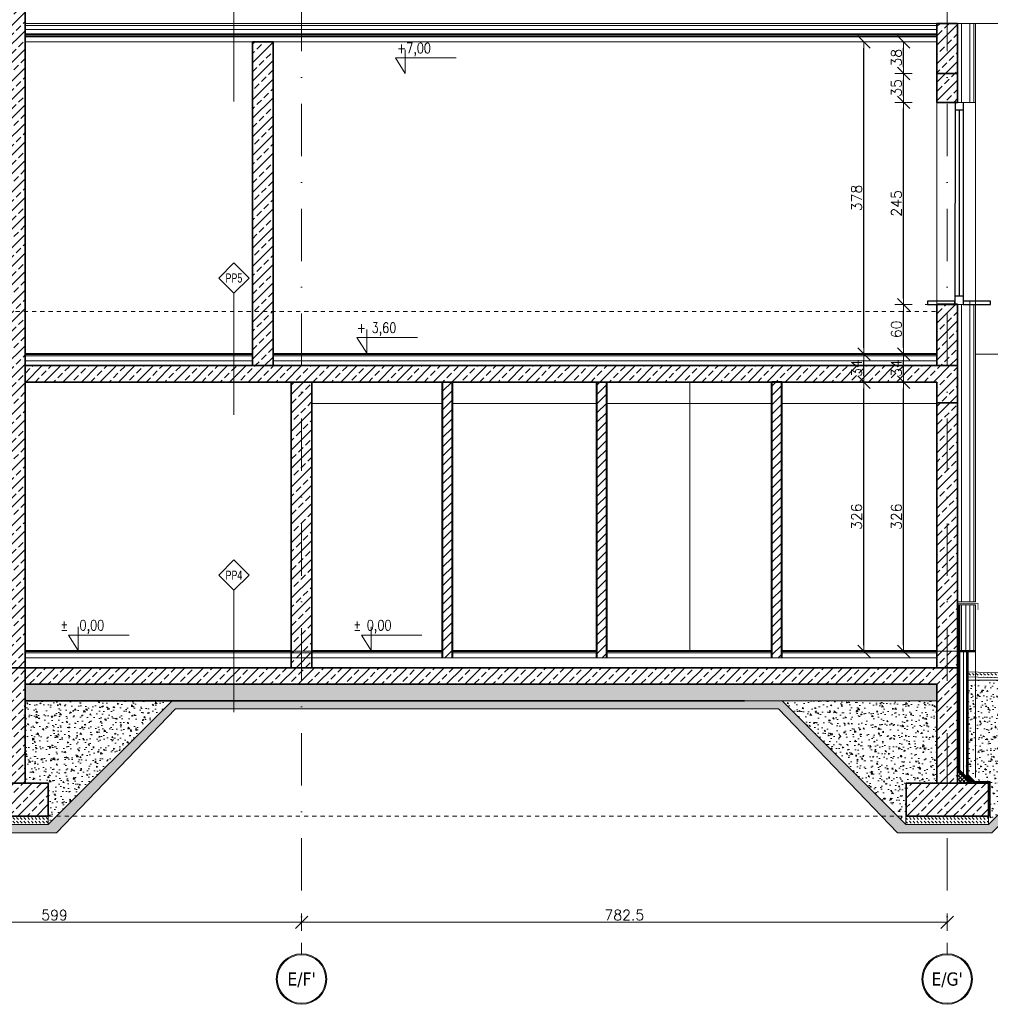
# Model space of a CAD drawing. Header units: millimetres. Extents: x 28291 to 177760, y -399809 to -170937.
# Tile 66 of 256: x 62268 to 63445, y -209435 to -208242. Entities that reach past the tile are written whole.
import ezdxf
from ezdxf.enums import TextEntityAlignment as Align

# ---------------------------------------------------------------- set-up
doc = ezdxf.new("R2010")
doc.units = ezdxf.units.MM
for name, pattern in [('2_3', [1, 0.5, -0.5]), ('CACHE', [9.525, 6.35, -3.175]), ('CARKOVANA', [7.5, 5, -2.5]), ('DASHDOT', [25.4, 12.7, -6.35, 0, -6.35]), ('HIDDEN2', [4.7625, 3.175, -1.5875])]:
    doc.linetypes.add(name, pattern=pattern)
doc.layers.get('0').update_dxf_attribs({"lineweight": 0})
for name, color, linetype, lineweight in [('!! 0_ Istn-widok', 1, 'Continuous', 15), ('!! 0_ Opis', 8, 'Continuous', 13), ('!! 1_ PROJ WARSTWY', 252, 'Continuous', 9), ('!! 1_ proj wyposdażenie', 2, 'Continuous', 5), ('!! 1_ tynk zewn  - nowy', 21, 'Continuous', 20), ('!! 1_hatch projektowane ściany', 4, 'Continuous', 5), ('!! 1_PROJ Sciany', 2, 'Continuous', 40), ('!! 1_PROJ TERMOIZOL', 132, 'Continuous', 5), ('!! 1_PROJ widok', 5, 'Continuous', 9), ('!! 1_PROJ ŻELBET', 1, 'Continuous', 35), ('!! 2 _linia hydroizol', 32, 'Continuous', 9), ('!! 2_ remont Ocieplenie', 4, 'ZIGZAG', 5), ('!! wymiary osi', 250, 'Continuous', 9), ('0-osie-liniA', 14, 'DASHDOT', 5), ('0-osie-tx', 66, 'Continuous', 9), ('0-rzedne-blok', 62, 'Continuous', 13)]:
    doc.layers.add(name, color=color, linetype=linetype, lineweight=lineweight)
for name, color, linetype, lineweight, true_color in [('!! 1_hatch WYKONENE PRACE', 9, 'Continuous', 0, 0x808080), ('!! 1_PROJ SCIANY ZREAL - HATCH', 9, 'Continuous', 0, 0x808080), ('!! 1_PROJ ŚCIANY  - zrealizowane', 9, 'Continuous', 35, 0x808080), ('!! 1_Wyburzenia', 252, 'CARKOVANA', 13, 0x696969), ('!! 1_wydzieleni PPOŻ - nowe', 7, 'Continuous', 50, 0xff531a)]:
    doc.layers.add(name, color=color, linetype=linetype, lineweight=lineweight, true_color=true_color)
doc.layers.add('!! 1_zabudowa GK', color=33, linetype='Continuous')
doc.layers.add('PROJ OKNO', color=3, linetype='CACHE')
doc.styles.add('ARIAL TEEN', font='arial.ttf')
doc.styles.add('DEUTSCH', font='SIMPLEX8')
doc.styles.add('TAHOMA', font='tahoma.ttf')
doc.styles.add('TXT', font='simplex.shx')
doc.linetypes.add('BATTING', pattern='A,0.00254,-2.54,[134,ltypeshp.shx,S=2.54,R=0,X=-2.54,Y=0],-5.08,[134,ltypeshp.shx,S=2.54,R=180,X=2.54,Y=0],-2.54', length=10.16254)
doc.linetypes.add('ZIGZAG', pattern='A,0.00254,-5.08,[131,ltypeshp.shx,S=5.08,R=0,X=-5.08,Y=0],-10.16,[131,ltypeshp.shx,S=5.08,R=180,X=5.08,Y=0],-5.08', length=20.32254)
doc.dimstyles.new('DIM50', dxfattribs={"dimscale": 5, "dimtxt": 2.5, "dimasz": 1.5, "dimexe": 0, "dimexo": 0, "dimgap": 0.5, "dimtad": 1, "dimdec": 4, "dimrnd": 0.5, "dimdsep": 46, "dimtxsty": 'TXT', "dimblk1": 'TICK1', "dimblk2": 'TICK1', "dimsah": 1, "dimcen": 0, "dimse1": 1, "dimse2": 1, "dimclrd": 1, "dimclre": 7, "dimclrt": 9, "dimadec": 0, "dimazin": 0, "dimtfac": 1, "dimtdec": 4, "dimtmove": 2, "dimatfit": 3, "dimldrblk": 'TICK1', "dimfxl": 1, "dimtolj": 1, "dimarcsym": 0})
pattern_1 = [(315, (262312.231, -152149.061), (2.24506403, 2.24506403), []), (45, (262312.231, -152149.061), (-2.24506403, 2.24506403), [])]
pattern_2 = [(315, (263081.2866, -128162.2934), (4.49012806, -8e-16), [3.175, -3.175])]

# ---------------------------------------------------------------- blocks, each defined once
blk = doc.blocks.new('*U80')
h = blk.add_hatch(color=256)
edge = h.paths.add_edge_path()
edge.add_arc((0, 0), 30.6, 0, 360)
edge = h.paths.add_edge_path(flags=17)
edge.add_arc((0, 0), 29.4, 0, 360)
for radius in [30.6, 29.4]:
    blk.add_circle((0, 0), radius)
at = {"style": 'TAHOMA', "flags": 8}
blk.add_attdef('ANSICHTSNUMMER', text='', height=16, dxfattribs=at).set_placement((0, 0), align=Align.MIDDLE_CENTER)
blk = doc.blocks.new('TICK1')
at = {"color": 2}
blk.add_line((-1, -1), (1, 1), dxfattribs=at)
at = {"color": 0}
for p, q in [((0, 0), (-1, 0)), ((0, -1.4), (0, 1.4))]:
    blk.add_line(p, q, dxfattribs=at)
blk = doc.blocks.new('*D3678')
at = {"layer": '!! wymiary osi', "color": 1, "lineweight": -2, "transparency": 16777216}
blk.add_line((62018.6, -216280.7), (62602.6, -216280.7), dxfattribs=at)
at = {"layer": 'DEFPOINTS', "color": 0, "transparency": 16777216}
for p in [(62011.1, -216280.7), (62610.1, -216280.7), (62610.1, -216280.7)]:
    blk.add_point(p, dxfattribs=at)
at = {"layer": '!! wymiary osi', "color": 1, "lineweight": -2, "transparency": 16777216, "xscale": 7.5, "yscale": 7.5, "zscale": 7.5, "rotation": 180}
blk.add_blockref('TICK1', (62011.1, -216280.7), dxfattribs=at)
at = {"layer": '!! wymiary osi', "color": 1, "lineweight": -2, "transparency": 16777216, "xscale": 7.5, "yscale": 7.5, "zscale": 7.5}
blk.add_blockref('TICK1', (62610.1, -216280.7), dxfattribs=at)
at = {"layer": '!! wymiary osi', "color": 9, "transparency": 16777216, "insert": (62310.6, -216271.9), "char_height": 12.5, "attachment_point": 5, "style": 'TXT'}
blk.add_mtext('\\A1;599', dxfattribs=at)
blk = doc.blocks.new('*D3679')
at = {"layer": '!! wymiary osi', "color": 1, "lineweight": -2, "transparency": 16777216}
blk.add_line((62617.6, -216280.7), (63385.1, -216280.7), dxfattribs=at)
at = {"layer": 'DEFPOINTS', "color": 0, "transparency": 16777216}
for p in [(62610.1, -216280.7), (63392.6, -216280.7), (63392.6, -216280.7)]:
    blk.add_point(p, dxfattribs=at)
at = {"layer": '!! wymiary osi', "color": 1, "lineweight": -2, "transparency": 16777216, "xscale": 7.5, "yscale": 7.5, "zscale": 7.5, "rotation": 180}
blk.add_blockref('TICK1', (62610.1, -216280.7), dxfattribs=at)
at = {"layer": '!! wymiary osi', "color": 1, "lineweight": -2, "transparency": 16777216, "xscale": 7.5, "yscale": 7.5, "zscale": 7.5}
blk.add_blockref('TICK1', (63392.6, -216280.7), dxfattribs=at)
at = {"layer": '!! wymiary osi', "color": 9, "transparency": 16777216, "insert": (63001.3, -216271.9), "char_height": 12.5, "attachment_point": 5, "style": 'TXT'}
blk.add_mtext('\\A1;782.5', dxfattribs=at)
blk = doc.blocks.new('D_kota')
for p, q in [((8.66, 0), (8.66, 23.02)), ((-0.76, 15), (8.66, 15)), ((8.66, 0), (-0.76, 15))]:
    blk.add_line(p, q)
blk.add_lwpolyline([(-0.76, 15), (57.9, 15)])
at = {"style": 'DEUTSCH', "width": 0.8}
blk.add_attdef('POZ.ARCH', (7.32, 19.66), '', height=10, dxfattribs=at)
blk = doc.blocks.new('*D3609')
at = {"layer": '!! wymiary osi', "color": 1, "lineweight": -2, "transparency": 16777216}
blk.add_line((63339.7, -208999.5), (63339.7, -208688.5), dxfattribs=at)
at = {"layer": 'DEFPOINTS', "color": 0, "transparency": 16777216}
for p in [(63339.7, -208681), (63380.1, -208681), (63380.1, -209007)]:
    blk.add_point(p, dxfattribs=at)
at = {"layer": '!! wymiary osi', "color": 1, "lineweight": -2, "transparency": 16777216, "xscale": 7.5, "yscale": 7.5, "zscale": 7.5}
for p, rotation in [((63339.7, -208681), 90), ((63339.7, -209007), 270)]:
    blk.add_blockref('TICK1', p, dxfattribs=dict(at, rotation=rotation))
at = {"layer": '!! wymiary osi', "color": 9, "transparency": 16777216, "insert": (63331, -208844), "char_height": 12.5, "attachment_point": 5, "rotation": 90, "style": 'TXT'}
blk.add_mtext('\\A1;326', dxfattribs=at)
blk = doc.blocks.new('*D3610')
at = {"layer": '!! wymiary osi', "color": 1, "lineweight": -2, "transparency": 16777216}
blk.add_line((63339.7, -208673.5), (63339.7, -208654.5), dxfattribs=at)
at = {"layer": 'DEFPOINTS', "color": 0, "transparency": 16777216}
for p in [(63339.7, -208647), (63380.1, -208647), (63380.1, -208681)]:
    blk.add_point(p, dxfattribs=at)
at = {"layer": '!! wymiary osi', "color": 1, "lineweight": -2, "transparency": 16777216, "xscale": 7.5, "yscale": 7.5, "zscale": 7.5}
for p, rotation in [((63339.7, -208647), 90), ((63339.7, -208681), 270)]:
    blk.add_blockref('TICK1', p, dxfattribs=dict(at, rotation=rotation))
at = {"layer": '!! wymiary osi', "color": 9, "transparency": 16777216, "insert": (63331, -208664), "char_height": 12.5, "attachment_point": 5, "rotation": 90, "style": 'TXT'}
blk.add_mtext('\\A1;34', dxfattribs=at)
blk = doc.blocks.new('*D3611')
at = {"layer": '!! wymiary osi', "color": 1, "lineweight": -2, "transparency": 16777216}
blk.add_line((63339.7, -208639.5), (63339.7, -208594.5), dxfattribs=at)
at = {"layer": 'DEFPOINTS', "color": 0, "transparency": 16777216}
for p in [(63339.7, -208587), (63380.1, -208587), (63380.1, -208647)]:
    blk.add_point(p, dxfattribs=at)
at = {"layer": '!! wymiary osi', "color": 1, "lineweight": -2, "transparency": 16777216, "xscale": 7.5, "yscale": 7.5, "zscale": 7.5}
for p, rotation in [((63339.7, -208587), 90), ((63339.7, -208647), 270)]:
    blk.add_blockref('TICK1', p, dxfattribs=dict(at, rotation=rotation))
at = {"layer": '!! wymiary osi', "color": 9, "transparency": 16777216, "insert": (63331, -208617), "char_height": 12.5, "attachment_point": 5, "rotation": 90, "style": 'TXT'}
blk.add_mtext('\\A1;60', dxfattribs=at)
blk = doc.blocks.new('*D3612')
at = {"layer": '!! wymiary osi', "color": 1, "lineweight": -2, "transparency": 16777216}
blk.add_line((63339.7, -208579.5), (63339.7, -208349.5), dxfattribs=at)
at = {"layer": 'DEFPOINTS', "color": 0, "transparency": 16777216}
for p in [(63339.7, -208342), (63380.1, -208342), (63380.1, -208587)]:
    blk.add_point(p, dxfattribs=at)
at = {"layer": '!! wymiary osi', "color": 1, "lineweight": -2, "transparency": 16777216, "xscale": 7.5, "yscale": 7.5, "zscale": 7.5}
for p, rotation in [((63339.7, -208342), 90), ((63339.7, -208587), 270)]:
    blk.add_blockref('TICK1', p, dxfattribs=dict(at, rotation=rotation))
at = {"layer": '!! wymiary osi', "color": 9, "transparency": 16777216, "insert": (63331, -208464.5), "char_height": 12.5, "attachment_point": 5, "rotation": 90, "style": 'TXT'}
blk.add_mtext('\\A1;245', dxfattribs=at)
blk = doc.blocks.new('*D3613')
at = {"layer": '!! wymiary osi', "color": 1, "lineweight": -2, "transparency": 16777216}
blk.add_line((63339.7, -208334.5), (63339.7, -208314.5), dxfattribs=at)
at = {"layer": 'DEFPOINTS', "color": 0, "transparency": 16777216}
for p in [(63339.7, -208307), (63380.1, -208307), (63380.1, -208342)]:
    blk.add_point(p, dxfattribs=at)
at = {"layer": '!! wymiary osi', "color": 1, "lineweight": -2, "transparency": 16777216, "xscale": 7.5, "yscale": 7.5, "zscale": 7.5}
for p, rotation in [((63339.7, -208307), 90), ((63339.7, -208342), 270)]:
    blk.add_blockref('TICK1', p, dxfattribs=dict(at, rotation=rotation))
at = {"layer": '!! wymiary osi', "color": 9, "transparency": 16777216, "insert": (63331, -208324.5), "char_height": 12.5, "attachment_point": 5, "rotation": 90, "style": 'TXT'}
blk.add_mtext('\\A1;35', dxfattribs=at)
blk = doc.blocks.new('*D3614')
at = {"layer": '!! wymiary osi', "color": 1, "lineweight": -2, "transparency": 16777216}
blk.add_line((63291.6, -208999.5), (63291.6, -208688.5), dxfattribs=at)
at = {"layer": 'DEFPOINTS', "color": 0, "transparency": 16777216}
for p in [(63291.6, -208681), (63380.1, -208681), (63380.1, -209007)]:
    blk.add_point(p, dxfattribs=at)
at = {"layer": '!! wymiary osi', "color": 1, "lineweight": -2, "transparency": 16777216, "xscale": 7.5, "yscale": 7.5, "zscale": 7.5}
for p, rotation in [((63291.6, -208681), 90), ((63291.6, -209007), 270)]:
    blk.add_blockref('TICK1', p, dxfattribs=dict(at, rotation=rotation))
at = {"layer": '!! wymiary osi', "color": 9, "transparency": 16777216, "insert": (63282.8, -208844), "char_height": 12.5, "attachment_point": 5, "rotation": 90, "style": 'TXT'}
blk.add_mtext('\\A1;326', dxfattribs=at)
blk = doc.blocks.new('*D3615')
at = {"layer": '!! wymiary osi', "color": 1, "lineweight": -2, "transparency": 16777216}
blk.add_line((63291.6, -208673.5), (63291.6, -208654.5), dxfattribs=at)
at = {"layer": 'DEFPOINTS', "color": 0, "transparency": 16777216}
for p in [(63291.6, -208647), (63380.1, -208647), (63380.1, -208681)]:
    blk.add_point(p, dxfattribs=at)
at = {"layer": '!! wymiary osi', "color": 1, "lineweight": -2, "transparency": 16777216, "xscale": 7.5, "yscale": 7.5, "zscale": 7.5}
for p, rotation in [((63291.6, -208647), 90), ((63291.6, -208681), 270)]:
    blk.add_blockref('TICK1', p, dxfattribs=dict(at, rotation=rotation))
at = {"layer": '!! wymiary osi', "color": 9, "transparency": 16777216, "insert": (63282.8, -208664), "char_height": 12.5, "attachment_point": 5, "rotation": 90, "style": 'TXT'}
blk.add_mtext('\\A1;34', dxfattribs=at)
blk = doc.blocks.new('*D3616')
at = {"layer": '!! wymiary osi', "color": 1, "lineweight": -2, "transparency": 16777216}
blk.add_line((63291.6, -208639.5), (63291.6, -208276.3), dxfattribs=at)
at = {"layer": 'DEFPOINTS', "color": 0, "transparency": 16777216}
for p in [(63291.6, -208268.8), (63380.1, -208268.8), (63380.1, -208647)]:
    blk.add_point(p, dxfattribs=at)
at = {"layer": '!! wymiary osi', "color": 1, "lineweight": -2, "transparency": 16777216, "xscale": 7.5, "yscale": 7.5, "zscale": 7.5}
for p, rotation in [((63291.6, -208268.8), 90), ((63291.6, -208647), 270)]:
    blk.add_blockref('TICK1', p, dxfattribs=dict(at, rotation=rotation))
at = {"layer": '!! wymiary osi', "color": 9, "transparency": 16777216, "insert": (63282.8, -208457.9), "char_height": 12.5, "attachment_point": 5, "rotation": 90, "style": 'TXT'}
blk.add_mtext('\\A1;378', dxfattribs=at)
blk = doc.blocks.new('*D4070')
at = {"layer": '!! wymiary osi', "color": 1, "lineweight": -2, "transparency": 16777216}
blk.add_line((63339.7, -208299.5), (63339.7, -208276.3), dxfattribs=at)
at = {"layer": 'DEFPOINTS', "color": 0, "transparency": 16777216}
for p in [(63339.7, -208268.8), (63380.1, -208268.8), (63380.1, -208307)]:
    blk.add_point(p, dxfattribs=at)
at = {"layer": '!! wymiary osi', "color": 1, "lineweight": -2, "transparency": 16777216, "xscale": 7.5, "yscale": 7.5, "zscale": 7.5}
for p, rotation in [((63339.7, -208268.8), 90), ((63339.7, -208307), 270)]:
    blk.add_blockref('TICK1', p, dxfattribs=dict(at, rotation=rotation))
at = {"layer": '!! wymiary osi', "color": 9, "transparency": 16777216, "insert": (63331, -208287.9), "char_height": 12.5, "attachment_point": 5, "rotation": 90, "style": 'TXT'}
blk.add_mtext('\\A1;38', dxfattribs=at)
blk = doc.blocks.new('BLOK OSIE D-E PD')
at = {"layer": '0-osie-liniA', "ltscale": 5}
for points in [[(62610.06735, -214526.31528), (62610.06735, -216318.84626)], [(63392.56735, -214526.31528), (63392.56735, -216318.84626)]]:
    blk.add_lwpolyline(points, dxfattribs=at)
at = {"layer": '0-osie-tx'}
ref = blk.add_blockref('*U80', (62610.06735, -216349.44626), dxfattribs=dict(at, rotation=180))
ref.add_attrib('ANSICHTSNUMMER', "E/F'", dxfattribs={"layer": '0', "height": 16, "style": 'TAHOMA', "flags": 8}).set_placement((62610.06735, -216349.44626), align=Align.MIDDLE_CENTER)
ref = blk.add_blockref('*U80', (63392.56735, -216349.44626), dxfattribs=dict(at, rotation=180))
ref.add_attrib('ANSICHTSNUMMER', "E/G'", dxfattribs={"layer": '0', "height": 16, "style": 'TAHOMA', "flags": 8}).set_placement((63392.56735, -216349.44626), align=Align.MIDDLE_CENTER)
at = {"layer": '!! wymiary osi'}
for base, p1, p2, picture, middle in [((62610.06735, -216280.68013), (62011.06735, -216280.68013), (62610.06735, -216280.68013), '*D3678', (62310.56735, -216271.93013)), ((63392.56735, -216280.68013), (62610.06735, -216280.68013), (63392.56735, -216280.68013), '*D3679', (63001.31735, -216271.93013))]:
    dim = blk.add_linear_dim(base=base, p1=p1, p2=p2, dimstyle='DIM50', dxfattribs=at)
    dim.commit()
    dim.dimension.update_dxf_attribs({"geometry": picture, "text_midpoint": middle})

msp = doc.modelspace()

# ---------------------------------------------------------------- hatches: boundary and pattern name
at = {"layer": '!! 1_hatch projektowane ściany'}
h = msp.add_hatch(dxfattribs=at)
h.set_pattern_fill('ANSI31', color=256, scale=2.5)
h.paths.add_polyline_path([(62793.06379, -208680.97711), (62781.06379, -208680.97711), (62781.06379, -209014.97711), (62793.06379, -209014.97711)])
h = msp.add_hatch(dxfattribs=at)
h.set_pattern_fill('ANSI31', color=256, scale=2.5)
h.paths.add_polyline_path([(62980.06379, -208680.97711), (62968.06379, -208680.97711), (62968.06379, -209014.97711), (62980.06379, -209014.97711)])
h = msp.add_hatch(dxfattribs=at)
h.set_pattern_fill('ANSI31', color=256, scale=2.5)
h.paths.add_polyline_path([(63192.06379, -208680.97711), (63180.06379, -208680.97711), (63180.06379, -209014.97711), (63192.06379, -209014.97711)])
h = msp.add_hatch(dxfattribs=at)
h.set_pattern_fill('DASH', color=256, angle=-45)
h.set_pattern_definition(pattern_2)
h.paths.add_polyline_path([(63418.2333, -209031.98076), (63478.19675, -209034.07473), (63477.98735, -209040.07108), (63418.0239, -209037.97711)])
at = {"layer": '!! 1_hatch WYKONENE PRACE'}
h = msp.add_hatch(dxfattribs=at)
h.set_pattern_fill('AR-PARQ1', color=256, scale=0.1, angle=45)
h.paths.add_polyline_path([(60853.95421, -209127.07984), (60853.95421, -209117.07984), (61238.56735, -209116.96325), (61288.55349, -209066.97711), (61472.06505, -209066.97711), (61623.06965, -209216.97711), (61911.56965, -209216.97711), (62004.70449, -209123.84227), (62129.35516, -209123.84227), (62222.49, -209216.97711), (62303.06965, -209216.97711), (62453.06965, -209066.97711), (63192.48407, -209066.97711), (63342.48407, -209216.97711), (63442.56373, -209216.97711), (63617.56373, -209041.97711), (63663.22819, -209041.97711), (63663.22819, -209051.97711), (63621.70586, -209051.97711), (63446.70586, -209226.97711), (63332.48407, -209226.97711), (63188.34194, -209076.97711), (62457.21179, -209076.97711), (62313.06965, -209226.97711), (62212.49, -209226.97711), (62122.9923, -209133.84227), (62011.06735, -209133.84227), (61921.56965, -209226.97711), (61612.06505, -209226.97711), (61467.92291, -209076.97711), (61296.60141, -209076.97711), (61248.56735, -209126.96325)])
h = msp.add_hatch(dxfattribs=at)
h.set_pattern_fill('AR-CONC', color=256, scale=0.1, angle=-90)
h.paths.add_polyline_path([(63461.71394, -209077.56731), (63461.71394, -209041.97711), (63617.56373, -209041.97711), (63442.56373, -209216.97711), (63442.56373, -209206.97711), (63442.56373, -209166.97711), (63425.18232, -209166.97711), (63416.0239, -209157.73447), (63416.0239, -209077.56731)])
h.paths.add_polyline_path([(63418.0239, -209077.56731), (63418.0239, -209041.97711), (63461.71394, -209041.97711), (63461.71394, -209077.56731)], flags=17)
h = msp.add_hatch(dxfattribs=at)
h.set_pattern_fill('DASH', color=256, angle=-45)
h.paths.add_polyline_path([(62275.06965, -209066.97711), (62275.06965, -209046.97711), (63146.79177, -209046.97711), (63146.79177, -209066.97711)])
h = msp.add_hatch(dxfattribs=at)
h.set_pattern_fill('DASH', color=256, angle=-45)
h.set_pattern_definition(pattern_2)
h.paths.add_polyline_path([(63380.06373, -209066.97711), (63380.06373, -209046.97711), (62610.06735, -209046.97711), (62610.06735, -209066.97711)])
h = msp.add_hatch(dxfattribs=at)
h.set_pattern_fill('AR-CONC', color=256, scale=0.1, angle=-90)
h.paths.add_polyline_path([(62453.06965, -209066.97711), (62274.02983, -209066.97711), (62274.02983, -209166.97711), (62302.99, -209166.97711), (62302.99, -209206.97711), (62303.06965, -209206.97711), (62303.06965, -209216.97711)])
h = msp.add_hatch(dxfattribs=at)
h.set_pattern_fill('AR-CONC', color=256, scale=0.1, angle=-90)
h.paths.add_polyline_path([(63192.48407, -209066.97711), (63371.5239, -209066.97711), (63371.5239, -209166.97711), (63342.56373, -209166.97711), (63342.56373, -209206.97711), (63342.48407, -209206.97711), (63342.48407, -209216.97711)])
h.paths.add_polyline_path([(63371.5239, -209077.56731), (63371.5239, -209066.97711), (63380.06373, -209066.97711), (63380.06373, -209077.56731)])
h.paths.add_polyline_path([(63371.5239, -209166.97711), (63371.5239, -209077.56731), (63380.06373, -209077.56731), (63380.06373, -209166.97711)])
h = msp.add_hatch(dxfattribs=at)
h.set_pattern_fill('DASH', color=256, angle=-45)
h.paths.add_polyline_path([(62223.06965, -209216.97711), (62303.06965, -209216.97711), (62303.06965, -209206.97711), (62223.06965, -209206.97711)])
h = msp.add_hatch(dxfattribs=at)
h.set_pattern_fill('DASH', color=256, angle=-45)
h.paths.add_polyline_path([(63342.48407, -209216.97711), (63442.56373, -209216.97711), (63442.56373, -209206.97711), (63342.48407, -209206.97711)])
at = {"layer": '!! 1_PROJ SCIANY ZREAL - HATCH'}
h = msp.add_hatch(dxfattribs=at)
h.set_pattern_fill('ANSI33', color=256, scale=2.5)
h.paths.add_polyline_path([(62275.06965, -207991.73849), (62250.06965, -207991.73849), (62250.06965, -209026.97711), (62275.06965, -209026.97711)])
h = msp.add_hatch(dxfattribs=at)
h.set_pattern_fill('ANSI33', color=256, scale=2.5)
h.paths.add_polyline_path([(63392.56735, -208246.31713), (63380.06373, -208246.31713), (63380.06373, -208306.97711), (63392.56735, -208306.97711)])
h.paths.add_polyline_path([(63405.06373, -208246.31713), (63392.56735, -208246.31713), (63392.56735, -208306.97711), (63405.06373, -208306.97711)])
h = msp.add_hatch(dxfattribs=at)
h.set_pattern_fill('ANSI33', color=256, scale=2.5)
h.paths.add_polyline_path([(62550.56735, -208660.97711), (62575.56735, -208660.97711), (62575.56735, -208268.79469), (62550.56735, -208268.79469)])
h = msp.add_hatch(dxfattribs=at)
h.set_pattern_fill('ANSI33', color=256, scale=2.5)
h.paths.add_polyline_path([(63380.10356, -208341.98068), (63405.06373, -208341.98068), (63405.06373, -208306.97711), (63380.10356, -208306.97711)])
h = msp.add_hatch(dxfattribs=at)
h.set_pattern_fill('ANSI33', color=256, scale=2.5)
h.paths.add_polyline_path([(63392.56735, -208586.98068), (63380.06373, -208586.98068), (63380.06373, -208660.97711), (63392.56735, -208660.97711)])
h.paths.add_polyline_path([(63405.06373, -208586.98068), (63395.06373, -208586.98068), (63392.56735, -208586.98068), (63392.56735, -208660.97711), (63405.06373, -208660.97711)])
h = msp.add_hatch(dxfattribs=at)
h.set_pattern_fill('ANSI33', color=256, scale=2.5)
h.paths.add_polyline_path([(62610.06735, -208660.97711), (62275.06965, -208660.97711), (62275.06965, -208680.97711), (62610.06735, -208680.97711)])
h.paths.add_polyline_path([(63392.56735, -208660.97711), (62610.06735, -208660.97711), (62610.06735, -208680.97711), (63380.06373, -208680.97711), (63380.06373, -208705.97711), (63392.56735, -208705.97711)])
h.paths.add_polyline_path([(63405.06373, -208660.97711), (63392.56735, -208660.97711), (63392.56735, -208705.97711), (63405.06373, -208705.97711)])
h = msp.add_hatch(dxfattribs=at)
h.set_pattern_fill('ANSI33', color=256, scale=2.5)
h.paths.add_polyline_path([(62597.56735, -209026.97711), (62622.56735, -209026.97711), (62622.56735, -208680.97711), (62597.56735, -208680.97711)])
h = msp.add_hatch(dxfattribs=at)
h.set_pattern_fill('ANSI33', color=256, scale=2.5)
h.paths.add_polyline_path([(63392.56735, -209006.97711), (63380.05325, -209006.97711), (63380.06373, -209026.97711), (63392.56735, -209026.97711)])
h.paths.add_polyline_path([(63405.06373, -209006.97711), (63392.56735, -209006.97711), (63392.56735, -209026.97711), (63405.06373, -209026.97711)])
h.paths.add_polyline_path([(63405.06373, -208705.97549), (63392.56735, -208705.97873), (63392.56735, -209006.97711), (63405.06373, -209006.97711)])
h.paths.add_polyline_path([(63392.56735, -208705.97711), (63380.0239, -208705.97711), (63380.05325, -209006.97711), (63392.56735, -209006.97711)])
h = msp.add_hatch(dxfattribs=at)
h.set_pattern_fill('ANSI33', color=256, scale=2.5)
h.paths.add_polyline_path([(62275.06965, -209026.97711), (62250.06965, -209026.97711), (62250.06965, -209166.97711), (62275.06965, -209166.97711)])
h = msp.add_hatch(dxfattribs=at)
h.set_pattern_fill('ANSI33', color=256, scale=2.5)
h.paths.add_polyline_path([(62610.06735, -209026.97711), (62275.06965, -209026.97711), (62275.06965, -209046.97711), (62610.06735, -209046.97711)])
h.paths.add_polyline_path([(63392.56735, -209026.97711), (62610.06735, -209026.97711), (62610.06735, -209046.97711), (63380.06373, -209046.97711), (63380.06373, -209166.97711), (63392.56735, -209166.97711)])
h.paths.add_polyline_path([(63405.06373, -209026.97711), (63392.56735, -209026.97711), (63392.56735, -209166.97711), (63405.06373, -209166.97711)])
h = msp.add_hatch(dxfattribs=at)
h.set_pattern_fill('ANSI33', color=256, scale=2.5)
h.paths.add_polyline_path([(62223.06965, -209166.97711), (62303.06965, -209166.97711), (62303.06965, -209206.97711), (62223.06965, -209206.97711)])
h = msp.add_hatch(dxfattribs=at)
h.set_pattern_fill('ANSI33', color=256, scale=2.5)
h.paths.add_polyline_path([(63343.06373, -209166.97711), (63442.56373, -209166.97711), (63442.56373, -209206.97711), (63343.06373, -209206.97711)])
at = {"layer": '!! 2_ remont Ocieplenie', "linetype": 'ByBlock', "ltscale": 0.55}
h = msp.add_hatch(dxfattribs=at)
h.set_pattern_fill('ANSI37', color=256, angle=-90)
h.set_pattern_definition(pattern_1)
h.paths.add_polyline_path([(63421.0239, -209166.97711), (63406.0239, -209166.97711), (63406.0239, -209151.97711)])
h = msp.add_hatch(dxfattribs=at)
h.set_pattern_fill('ANSI37', color=256, angle=-90)
h.set_pattern_definition(pattern_1)
h.paths.add_polyline_path([(63421.0239, -209166.97711), (63406.0239, -209166.97711), (63406.0239, -209151.97711)])

# ---------------------------------------------------------------- linework, layer by layer
at = {"layer": '!! 0_ Istn-widok'}
msp.add_lwpolyline([(62275.06965, -208268.79469), (63380.06373, -208268.79469)], dxfattribs=at)
at = {"layer": '!! 0_ Istn-widok', "linetype": '2_3', "ltscale": 10}
msp.add_lwpolyline([(62133.39629, -208595.23097), (63380.06373, -208595.23097)], dxfattribs=at)
at = {"layer": '!! 0_ Opis'}
for p, q in [((62528.06672, -208193.44125), (62528.06672, -208340.94125)), ((62528.06672, -208573.22711), (62528.06672, -208720.72711)), ((62528.06672, -208933.22711), (62528.06672, -209080.72711))]:
    msp.add_line(p, q, dxfattribs=at)
for points in [[(62528.06672, -208573.22711), (62546.4515, -208554.84233), (62528.06672, -208536.45755), (62509.68194, -208554.84233)], [(62528.06672, -208933.22711), (62546.4515, -208914.84233), (62528.06672, -208896.45755), (62509.68194, -208914.84233)]]:
    msp.add_lwpolyline(points, close=True, dxfattribs=at)
at = {"layer": '!! 1_ PROJ WARSTWY'}
for points in [[(63397.56373, -208246.31713), (62275.06965, -208246.31713)], [(63380.06373, -208248.79469), (62275.06965, -208248.79469)], [(63380.06373, -208258.79469), (62275.06965, -208258.79469)], [(62550.56735, -208648.97711), (62275.06965, -208648.97711)], [(63380.06373, -208648.97711), (62575.56735, -208648.97711)], [(62550.56735, -208654.97711), (62275.06965, -208654.97711)], [(63380.06373, -208654.97711), (62575.56735, -208654.97711)], [(63415.06373, -209006.97711), (63415.06373, -208950.97711)], [(62781.06379, -209008.97711), (62275.06965, -209008.97711)], [(63380.06373, -209014.97711), (62275.06965, -209014.97711)], [(62968.06379, -209008.97711), (62793.06379, -209008.97711)], [(63180.06379, -209008.97711), (62980.06379, -209008.97711)], [(63380.06373, -209008.97711), (63192.06379, -209008.97711)]]:
    msp.add_lwpolyline(points, dxfattribs=at)
at = {"layer": '!! 1_ proj wyposdażenie'}
msp.add_lwpolyline([(63080.6456, -208680.97711), (63080.6456, -209006.97711)], dxfattribs=at)
at = {"layer": '!! 1_ tynk zewn  - nowy'}
for points in [[(63425.06373, -208341.98068), (63425.06373, -208246.31713)], [(63427.06373, -208947.06513), (63427.06373, -208246.31713)], [(63405.06373, -208341.98068), (63427.06373, -208341.98068)], [(63405.06373, -208586.98068), (63427.06373, -208586.98068)], [(63425.06373, -208947.06513), (63425.06373, -208586.98068)], [(63425.06373, -209006.97711), (63425.06373, -208950.98035)], [(63427.06373, -209160.20008), (63427.06373, -208950.98035)]]:
    msp.add_lwpolyline(points, dxfattribs=at)
at = {"layer": '!! 1_PROJ Sciany'}
for points in [[(63405.06373, -208586.98068), (63380.06373, -208586.98068)], [(62550.56735, -208646.97711), (62275.06965, -208646.97711)], [(63380.06373, -208646.97711), (62575.56735, -208646.97711)], [(62781.06379, -209014.97711), (62781.06379, -208680.97711)], [(62793.06379, -209014.97711), (62793.06379, -208680.97711)], [(62968.06379, -209014.97711), (62968.06379, -208680.97711)], [(62980.06379, -209014.97711), (62980.06379, -208680.97711)], [(63180.06379, -209014.97711), (63180.06379, -208680.97711)], [(63192.06379, -208680.97711), (63180.06379, -208680.97711)], [(63192.06379, -209014.97711), (63192.06379, -208680.97711)], [(62597.56735, -209006.97711), (62275.06965, -209006.97711)], [(62781.06379, -209006.97711), (62622.56735, -209006.97711)], [(62968.06379, -209006.97711), (62793.06379, -209006.97711)], [(63180.06379, -209006.97711), (62980.06379, -209006.97711)], [(63380.06373, -209006.97711), (63192.06379, -209006.97711)]]:
    msp.add_lwpolyline(points, dxfattribs=at)
at = {"layer": '!! 1_PROJ TERMOIZOL', "linetype": 'ZIGZAG', "ltscale": 0.75}
for points in [[(63410.06373, -208341.98068), (63410.06373, -208246.31713)], [(63420.06373, -208341.98068), (63420.06373, -208246.31713)], [(63410.06373, -208947.06513), (63410.06373, -208586.98068)], [(63420.06373, -208947.06513), (63420.06373, -208583.06546)], [(63410.06373, -209006.97711), (63410.06373, -208950.98035)], [(63420.06373, -209006.97711), (63420.06373, -208950.98035)], [(63412.5239, -209155.64868), (63412.5239, -209006.97711)]]:
    msp.add_lwpolyline(points, dxfattribs=at)
at = {"layer": '!! 1_PROJ widok'}
for points in [[(63380.06373, -208586.98068), (63380.06373, -208341.98068)], [(63427.06373, -208586.98068), (63427.06373, -208341.98068)], [(63427.06373, -208646.97711), (63455.06373, -208646.97711)], [(62781.10362, -208706.97711), (62622.56735, -208706.97711)], [(62968.10362, -208706.97711), (62793.06379, -208706.97711)], [(63180.10362, -208706.97711), (62980.06379, -208706.97711)], [(63380.06373, -208706.97711), (63192.06379, -208706.97711)]]:
    msp.add_lwpolyline(points, dxfattribs=at)
at = {"layer": '!! 1_PROJ ŚCIANY  - zrealizowane'}
msp.add_line((62275.06965, -209166.97711), (62275.06965, -207991.73849), dxfattribs=at)
for points in [[(63380.06373, -208246.31713), (63380.06373, -208306.97711)], [(63380.06373, -208246.31713), (63405.06373, -208246.31713)], [(63405.06373, -208306.97711), (63405.06373, -208246.31713)], [(62550.56735, -208268.79469), (62550.56735, -208646.97711)], [(62575.56735, -208268.79469), (62575.56735, -208646.97711)], [(63405.06373, -208341.97711), (63380.10356, -208341.98068)], [(63380.06373, -208586.98068), (63380.06373, -208660.97711)], [(63405.06373, -208660.97711), (63405.06373, -208586.98068)], [(63405.06373, -208660.97711), (62275.06965, -208660.97711)], [(62575.56735, -208660.97711), (62550.56735, -208660.97711)], [(63405.06373, -208660.97711), (63405.06373, -208705.97711), (63380.06373, -208705.97711), (63380.06373, -208680.97711)], [(63380.06373, -208680.97711), (62275.06965, -208680.97711)], [(62597.56735, -208680.97711), (62597.56735, -209006.97711)], [(62622.56735, -208680.97711), (62622.56735, -209006.97711)], [(63380.0239, -208705.97711), (63380.06373, -209026.97711)], [(63405.06373, -209026.97711), (63405.06373, -208705.97711)], [(63405.06373, -209026.97711), (62250.06965, -209026.97711)], [(63405.06373, -209166.97711), (63405.06373, -209026.97711)], [(63405.06373, -209166.97711), (63405.06373, -209026.97711)], [(63405.06373, -209166.97711), (63405.06373, -209028.61734)], [(63380.06373, -209046.97711), (62275.06965, -209046.97711)], [(63146.79177, -209066.97711), (62275.06965, -209066.97711), (62275.06965, -209046.97711), (63146.79177, -209046.97711)], [(63380.06373, -209046.97711), (63380.06373, -209166.97711)]]:
    msp.add_lwpolyline(points, dxfattribs=at)
for points in [[(62550.56735, -208660.97711), (62575.56735, -208660.97711), (62575.56735, -208268.79469), (62550.56735, -208268.79469)], [(63380.10356, -208341.98068), (63405.06373, -208341.98068), (63405.06373, -208306.97711), (63380.10356, -208306.97711)], [(62597.56735, -209026.97711), (62622.56735, -209026.97711), (62622.56735, -208680.97711), (62597.56735, -208680.97711)], [(62223.06965, -209166.97711), (62303.06965, -209166.97711), (62303.06965, -209206.97711), (62223.06965, -209206.97711)], [(63343.06373, -209166.97711), (63442.56373, -209166.97711), (63442.56373, -209206.97711), (63343.06373, -209206.97711)]]:
    msp.add_lwpolyline(points, close=True, dxfattribs=at)
at = {"layer": '!! 1_PROJ ŻELBET'}
msp.add_lwpolyline([(63405.06373, -208306.97711), (63405.06373, -208341.97711), (63380.06373, -208341.97711), (63380.06373, -208326.97711)], dxfattribs=at)
at = {"layer": '!! 1_Wyburzenia', "linetype": 'HIDDEN2', "ltscale": 3}
for points in [[(63365.91801, -208586.98068), (63434.91801, -208586.98068)], [(63407.06373, -208586.98068), (63395.06373, -208586.98068)]]:
    msp.add_lwpolyline(points, dxfattribs=at)
at = {"layer": '!! 1_wydzieleni PPOŻ - nowe'}
msp.add_lwpolyline([(63405.06373, -209006.97711), (63427.06373, -209006.97711)], dxfattribs=at)
msp.add_lwpolyline([(63405.06373, -209006.97711), (63427.06373, -209006.97711)], dxfattribs=at)
at = {"layer": '!! 1_zabudowa GK'}
for points in [[(63380.06373, -208260.5556), (62275.06965, -208260.5556)], [(63380.06373, -208262.5556), (62275.06965, -208262.5556)]]:
    msp.add_lwpolyline(points, dxfattribs=at)
at = {"layer": '!! 2 _linia hydroizol', "linetype": 'CACHE', "ltscale": 0.3, "const_width": 1.5}
msp.add_lwpolyline([(63380.06373, -208259.67514), (62275.06965, -208259.67514)], dxfattribs=at)
at = {"layer": '!! 2 _linia hydroizol', "linetype": 'CACHE', "const_width": 1.5}
for points in [[(63421.73101, -209166.27), (63407.0239, -209151.56289), (63407.0239, -208950.97711)], [(63417.0239, -209006.97711), (63417.0239, -209157.32025), (63425.59653, -209165.97711), (63443.56373, -209165.97711), (63443.56373, -209206.97711)]]:
    msp.add_lwpolyline(points, dxfattribs=at)
at = {"layer": '!! 2 _linia hydroizol'}
for points in [[(63422.43811, -209165.56289), (63408.0239, -209151.14868), (63408.0239, -208950.97711)], [(63442.56373, -209206.97711), (63442.56373, -209166.97711), (63425.18232, -209166.97711), (63416.0239, -209157.73447), (63416.0239, -209006.97711)], [(63418.0239, -209006.97711), (63418.0239, -209156.90604), (63426.01074, -209164.97711), (63444.56373, -209164.97711), (63444.56373, -209206.97711)], [(63421.73101, -209166.27), (63406.73101, -209151.27)], [(63421.73101, -209166.27), (63406.73101, -209151.27)], [(63422.43811, -209165.56289), (63407.43811, -209150.56289)], [(63422.43811, -209165.56289), (63407.43811, -209150.56289)], [(63421.0239, -209166.97711), (63406.0239, -209151.97711)], [(63421.0239, -209166.97711), (63406.0239, -209151.97711)]]:
    msp.add_lwpolyline(points, dxfattribs=at)
at = {"layer": '!! 2_ remont Ocieplenie', "linetype": 'BATTING', "ltscale": 0.45}
msp.add_lwpolyline([(63380.06373, -208253.79469), (62275.06965, -208253.79469)], dxfattribs=at)
at = {"layer": '!! wymiary osi'}
msp.add_line((63418.0239, -209041.97711), (63663.22819, -209041.97711), dxfattribs=at)
for points in [[(63418.2333, -209031.98076), (63478.19675, -209034.07473), (63477.98735, -209040.07108), (63418.0239, -209037.97711)], [(62223.06965, -209216.97711), (62303.06965, -209216.97711), (62303.06965, -209206.97711), (62223.06965, -209206.97711)], [(63342.48407, -209216.97711), (63442.56373, -209216.97711), (63442.56373, -209206.97711), (63342.48407, -209206.97711)]]:
    msp.add_lwpolyline(points, close=True, dxfattribs=at)
for points in [[(62222.49, -209216.97711), (62303.06965, -209216.97711), (62453.06965, -209066.97711), (63192.48407, -209066.97711), (63342.48407, -209216.97711), (63442.56373, -209216.97711), (63617.56373, -209041.97711), (63663.22819, -209041.97711), (63663.22819, -209051.97711), (63621.70586, -209051.97711), (63446.70586, -209226.97711), (63332.48407, -209226.97711), (63188.34194, -209076.97711), (62457.21179, -209076.97711), (62313.06965, -209226.97711), (62212.49, -209226.97711)], [(62610.06735, -209076.97711), (63188.34194, -209076.97711), (63332.48407, -209226.97711), (63446.70586, -209226.97711), (63621.70586, -209051.97711), (63663.22819, -209051.97711), (63663.22819, -209041.97711), (63617.56373, -209041.97711), (63442.56373, -209216.97711), (63342.48407, -209216.97711), (63192.48407, -209066.97711), (62610.06735, -209066.97711)], [(63418.0239, -209037.97711), (63477.98735, -209040.07108), (63477.98735, -209041.97711), (63617.56373, -209041.97711)], [(62610.06735, -209066.97711), (63380.06373, -209066.97711), (63380.06373, -209046.97711), (62610.06735, -209046.97711)], [(62262.77983, -209216.97711), (62303.06965, -209216.97711), (62453.06965, -209066.97711), (63035.48638, -209066.97711)], [(63035.48638, -209076.97711), (62457.21179, -209076.97711), (62313.06965, -209226.97711), (62262.77983, -209226.97711)]]:
    msp.add_lwpolyline(points, dxfattribs=at)
at = {"layer": '!! wymiary osi', "linetype": '2_3', "ltscale": 10}
msp.add_lwpolyline([(60854.00348, -209106.96325), (61238.56735, -209106.96325), (61238.56735, -209146.96325), (61412.06735, -209146.96325), (61412.06735, -209186.96325), (61573.06965, -209186.96325), (61573.06965, -209206.97711), (63444.56373, -209206.97711)], dxfattribs=at)
for p, q in [((62275.06965, -209006.97711), (62781.06379, -209006.97711)), ((62793.06379, -209006.97711), (62968.06379, -209006.97711)), ((62980.06379, -209006.97711), (63180.06379, -209006.97711))]:
    msp.add_line(p, q)
for points in [[(63380.06373, -208246.31713), (63405.06373, -208246.31713)], [(63405.06373, -208246.31713), (63455.06373, -208246.31713)], [(63427.06373, -208947.06513), (63405.06373, -208947.06513)], [(63427.06373, -208950.98035), (63405.06373, -208950.98035)], [(63380.06373, -209006.97711), (63405.06373, -209006.97711)]]:
    msp.add_lwpolyline(points)
at = {"const_width": 1}
msp.add_lwpolyline([(63430.02043, -208956.93073), (63430.02043, -208949.02274), (63405.06373, -208949.02274), (63405.06373, -208935.17226)], dxfattribs=at)
at = {"layer": 'PROJ OKNO', "linetype": 'Continuous'}
for points in [[(63402.10356, -208341.60348), (63402.06373, -208586.98068)], [(63412.10356, -208351.60348), (63402.10356, -208351.60348)], [(63407.10356, -208351.60348), (63407.06373, -208576.98068)], [(63412.10356, -208341.98068), (63412.06373, -208586.98068)], [(63412.06373, -208576.98068), (63402.06373, -208576.98068)]]:
    msp.add_lwpolyline(points, dxfattribs=at)
for points in [[(63368.91658, -208586.98068), (63402.06373, -208586.98068), (63402.06373, -208583.06546), (63368.91658, -208583.06546)], [(63412.06373, -208586.98068), (63445.21088, -208586.98068), (63445.21088, -208583.06546), (63412.06373, -208583.06546)]]:
    msp.add_lwpolyline(points, close=True, dxfattribs=at)

# ---------------------------------------------------------------- block references
msp.add_blockref('BLOK OSIE D-E PD', (0, 6945.20117))
at = {"layer": '0-rzedne-blok'}
ref = msp.add_blockref('D_kota', (62724.93895, -208306.97711), dxfattribs=dict(at, xscale=1.250000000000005, yscale=1.250000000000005, zscale=1.250000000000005))
ref.add_attrib('POZ.ARCH', '+7,00', (62725.75973, -208282.39716), dxfattribs={"layer": '0', "height": 12.5, "style": 'DEUTSCH', "width": 0.8})
ref = msp.add_blockref('D_kota', (62678.20335, -208645.84616), dxfattribs=dict(at, xscale=1.250000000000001, yscale=1.250000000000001, zscale=1.250000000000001))
ref.add_attrib('POZ.ARCH', '+ 3,60', (62676.97886, -208621.26622), dxfattribs={"layer": '0', "height": 12.5, "style": 'DEUTSCH', "width": 0.8})
ref = msp.add_blockref('D_kota', (62328.6006, -209006.31662), dxfattribs=dict(at, xscale=1.250000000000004, yscale=1.250000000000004, zscale=1.250000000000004))
ref.add_attrib('POZ.ARCH', '%%p  0,00  ', (62317.77528, -208981.73667), dxfattribs={"layer": '0', "height": 12.5, "style": 'DEUTSCH', "width": 0.8})
ref = msp.add_blockref('D_kota', (62683.616, -209006.31662), dxfattribs=dict(at, xscale=1.250000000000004, yscale=1.250000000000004, zscale=1.250000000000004))
ref.add_attrib('POZ.ARCH', '%%p 0,00  ', (62672.79069, -208981.73667), dxfattribs={"layer": '0', "height": 12.5, "style": 'DEUTSCH', "width": 0.8})

# ---------------------------------------------------------------- texts
at = {"layer": '!! 0_ Opis', "style": 'ARIAL TEEN', "width": 0.7}
for s, p in [('PP5', (62528.06672, -208554.84233)), ('PP4', (62528.06672, -208914.84233))]:
    msp.add_text(s, height=11, dxfattribs=at).set_placement(p, align=Align.MIDDLE_CENTER)

# ---------------------------------------------------------------- dimensions: what is measured, and where the dimension line sits
at = {"layer": '!! wymiary osi'}
for base, p1, p2, picture, middle in [((63291.59191, -208268.79469), (63380.06373, -208646.97711), (63380.06373, -208268.79469), '*D3616', (63282.84191, -208457.8859)), ((63339.72486, -208268.79469), (63380.06373, -208306.97711), (63380.06373, -208268.79469), '*D4070', (63330.97486, -208287.8859)), ((63339.72486, -208306.97711), (63380.10356, -208341.98068), (63380.06373, -208306.97711), '*D3613', (63330.97486, -208324.47889)), ((63339.72486, -208341.98068), (63380.06373, -208586.98068), (63380.10356, -208341.98068), '*D3612', (63330.97486, -208464.48068)), ((63339.72486, -208586.98068), (63380.06373, -208646.97711), (63380.06373, -208586.98068), '*D3611', (63330.97486, -208616.97889)), ((63291.59191, -208646.97711), (63380.06373, -208680.97711), (63380.06373, -208646.97711), '*D3615', (63282.84191, -208663.97711)), ((63339.72486, -208646.97711), (63380.06373, -208680.97711), (63380.06373, -208646.97711), '*D3610', (63330.97486, -208663.97711)), ((63291.59191, -208680.97711), (63380.06125, -209006.97711), (63380.06125, -208680.97711), '*D3614', (63282.84191, -208843.97711)), ((63339.72486, -208680.97711), (63380.06373, -209006.97711), (63380.06373, -208680.97711), '*D3609', (63330.97486, -208843.97711))]:
    dim = msp.add_linear_dim(base=base, p1=p1, p2=p2, angle=90, dimstyle='DIM50', dxfattribs=at)
    dim.commit()
    dim.dimension.update_dxf_attribs({"geometry": picture, "text_midpoint": middle})

doc.saveas('drawing.dxf')
